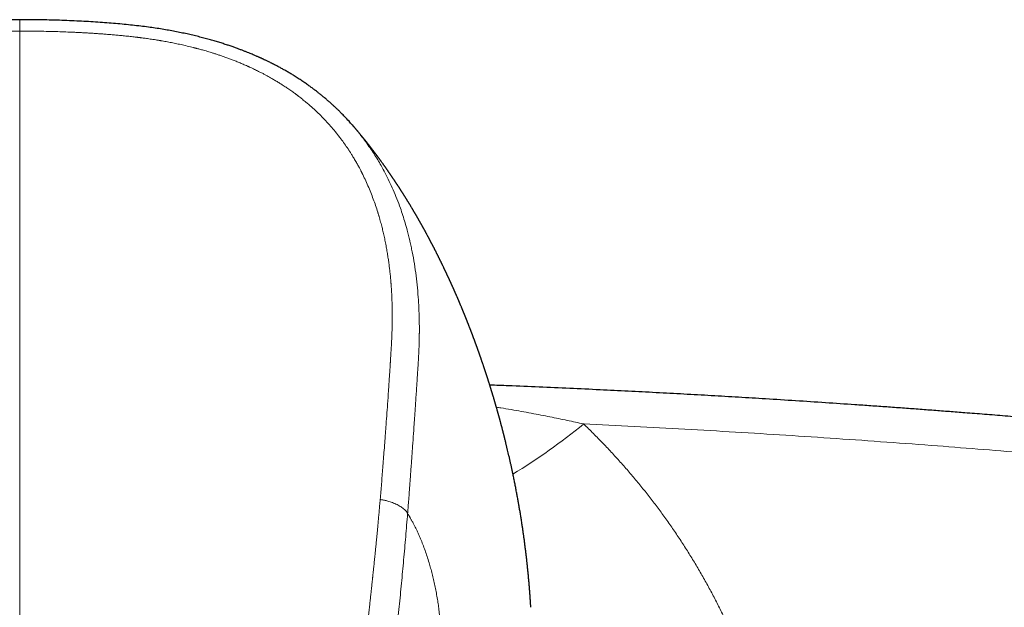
# Model space of a CAD drawing. Header units: millimetres. Extents: x 8 to 974, y 12 to 621.
# Tile 30 of 52: x 500 to 548, y 593 to 621. Entities that reach past the tile are written whole.
import ezdxf

# ---------------------------------------------------------------- set-up
doc = ezdxf.new("R2010")
doc.units = ezdxf.units.MM

msp = doc.modelspace()

# ---------------------------------------------------------------- linework, layer by layer
at = {"color": 7, "linetype": 'Continuous', "lineweight": 30}
msp.add_line((516.632, 615.941), (516.682, 615.882), dxfattribs=at)
at = {"color": 8, "linetype": 'Continuous', "lineweight": 0}
msp.add_arc((509.026, 624.435), 29.723, 301.2071, 309.3144, dxfattribs=at)
at = {"color": 7, "linetype": 'Continuous', "lineweight": 30}
for points, knots in [([(500.5, 621.04), (500.418, 621.04), (500.175, 621.04), (499.775, 621.037), (499.305, 621.03), (498.845, 621.02), (498.397, 621.006), (497.96, 620.989), (497.52, 620.968), (497.076, 620.943), (496.63, 620.914), (496.194, 620.882), (495.77, 620.847), (495.356, 620.809), (494.954, 620.767), (494.563, 620.721), (494.183, 620.671), (493.815, 620.617), (493.461, 620.56), (493.12, 620.5), (492.794, 620.437), (492.48, 620.372), (492.183, 620.305), (491.901, 620.238), (491.635, 620.171), (491.382, 620.103), (491.141, 620.035), (490.912, 619.968), (490.7, 619.903), (490.503, 619.839), (490.322, 619.779), (490.15, 619.72), (489.989, 619.662), (489.833, 619.605), (489.681, 619.547), (489.535, 619.491), (489.403, 619.438), (489.283, 619.388), (489.18, 619.345), (489.094, 619.309), (489.023, 619.278), (488.96, 619.251), (488.906, 619.227), (488.86, 619.206), (488.79, 619.175), (488.725, 619.145), (488.66, 619.114), (488.62, 619.096), (488.569, 619.071), (488.504, 619.041), (488.428, 619.004), (488.341, 618.961), (488.245, 618.913), (488.139, 618.86), (488.027, 618.801), (487.908, 618.738), (487.783, 618.67), (487.65, 618.596), (487.512, 618.516), (487.351, 618.421), (487.174, 618.313), (486.983, 618.192), (486.803, 618.074), (486.634, 617.959), (486.474, 617.846), (486.323, 617.737), (486.18, 617.63), (486.046, 617.527), (485.921, 617.428), (485.804, 617.333), (485.684, 617.233), (485.562, 617.129), (485.439, 617.022), (485.347, 616.938), (485.281, 616.878), (485.239, 616.839), (485.202, 616.804), (485.169, 616.774), (485.141, 616.746), (485.111, 616.718), (485.075, 616.684), (485.032, 616.641), (484.98, 616.59), (484.913, 616.524), (484.834, 616.444), (484.745, 616.352), (484.657, 616.259), (484.569, 616.164), (484.482, 616.068), (484.41, 615.988), (484.367, 615.938), (484.353, 615.922)], [0, 0, 0, 0, 0.013765, 0.040555, 0.066758, 0.092339, 0.117288, 0.141636, 0.165415, 0.190948, 0.215856, 0.240166, 0.263893, 0.287037, 0.309593, 0.331557, 0.352925, 0.373695, 0.393866, 0.413089, 0.431708, 0.449697, 0.467032, 0.483111, 0.49855, 0.51334, 0.527473, 0.540941, 0.553744, 0.565211, 0.576095, 0.586398, 0.596122, 0.605268, 0.614958, 0.6239, 0.632093, 0.639532, 0.646217, 0.651208, 0.65567, 0.659601, 0.662999, 0.665863, 0.668302, 0.676271, 0.678328, 0.680728, 0.683895, 0.688119, 0.693046, 0.698621, 0.704846, 0.711722, 0.719248, 0.726941, 0.73521, 0.744057, 0.75348, 0.763072, 0.776889, 0.790157, 0.802873, 0.815033, 0.826638, 0.837692, 0.848387, 0.858521, 0.868099, 0.877136, 0.885728, 0.896332, 0.906202, 0.915339, 0.919023, 0.922551, 0.925693, 0.928389, 0.930687, 0.932953, 0.935948, 0.939671, 0.944125, 0.949309, 0.956919, 0.964782, 0.972632, 0.980468, 0.98829, 0.996098, 1, 1, 1, 1]), ([(516.631, 615.94), (516.579, 615.999), (516.456, 616.139), (516.306, 616.299), (516.186, 616.424), (516.117, 616.493), (516.054, 616.557), (515.997, 616.613), (515.948, 616.661), (515.908, 616.7), (515.877, 616.73), (515.851, 616.754), (515.827, 616.777), (515.799, 616.804), (515.763, 616.837), (515.72, 616.877), (515.655, 616.936), (515.567, 617.016), (515.451, 617.118), (515.325, 617.226), (515.2, 617.33), (515.076, 617.431), (514.953, 617.528), (514.822, 617.629), (514.68, 617.734), (514.528, 617.845), (514.365, 617.959), (514.192, 618.077), (514.008, 618.198), (513.827, 618.312), (513.652, 618.419), (513.487, 618.517), (513.324, 618.61), (513.168, 618.697), (513.032, 618.77), (512.914, 618.832), (512.813, 618.884), (512.72, 618.931), (512.634, 618.973), (512.557, 619.011), (512.489, 619.044), (512.432, 619.071), (512.386, 619.093), (512.351, 619.109), (512.321, 619.123), (512.293, 619.136), (512.265, 619.149), (512.237, 619.162), (512.209, 619.175), (512.177, 619.189), (512.14, 619.206), (512.094, 619.227), (512.04, 619.251), (511.977, 619.278), (511.906, 619.309), (511.822, 619.344), (511.725, 619.385), (511.613, 619.431), (511.49, 619.481), (511.355, 619.534), (511.21, 619.589), (511.054, 619.647), (510.888, 619.706), (510.711, 619.768), (510.52, 619.832), (510.317, 619.897), (510.099, 619.965), (509.869, 620.033), (509.626, 620.101), (509.37, 620.169), (509.102, 620.237), (508.826, 620.303), (508.543, 620.367), (508.254, 620.427), (507.954, 620.486), (507.644, 620.542), (507.324, 620.596), (506.994, 620.646), (506.642, 620.695), (506.269, 620.741), (505.873, 620.785), (505.465, 620.826), (505.047, 620.863), (504.618, 620.896), (504.178, 620.927), (503.726, 620.955), (503.263, 620.979), (502.788, 620.999), (502.302, 621.016), (501.807, 621.028), (501.301, 621.036), (500.864, 621.04), (500.595, 621.04), (500.5, 621.04)], [0, 0, 0, 0, 0.014133, 0.033713, 0.039886, 0.046037, 0.051644, 0.056518, 0.06066, 0.064072, 0.066754, 0.068714, 0.070567, 0.072696, 0.0759, 0.079522, 0.083312, 0.092012, 0.101364, 0.11137, 0.122031, 0.130891, 0.140286, 0.150231, 0.16073, 0.171994, 0.183841, 0.196278, 0.209304, 0.222916, 0.23402, 0.245482, 0.256678, 0.267051, 0.276598, 0.28374, 0.290336, 0.296388, 0.301895, 0.306858, 0.311277, 0.315101, 0.317853, 0.320046, 0.321822, 0.323583, 0.325353, 0.327132, 0.32892, 0.330718, 0.33316, 0.336028, 0.339431, 0.343367, 0.347836, 0.352834, 0.359111, 0.366057, 0.373671, 0.38195, 0.390892, 0.40032, 0.410386, 0.421091, 0.432438, 0.444679, 0.457594, 0.471188, 0.485462, 0.500408, 0.516018, 0.532281, 0.548327, 0.564936, 0.582089, 0.599766, 0.617945, 0.636622, 0.655794, 0.677453, 0.699707, 0.722553, 0.745986, 0.770002, 0.794605, 0.819819, 0.845671, 0.872194, 0.899428, 0.926912, 0.95513, 0.984041, 1, 1, 1, 1]), ([(525.294, 592.552), (525.293, 592.559), (525.292, 592.572), (525.291, 592.599), (525.289, 592.637), (525.286, 592.683), (525.283, 592.733), (525.279, 592.784), (525.272, 592.894), (525.264, 593.015), (525.255, 593.147), (525.249, 593.231), (525.242, 593.313), (525.236, 593.391), (525.23, 593.474), (525.223, 593.562), (525.215, 593.657), (525.206, 593.752), (525.198, 593.851), (525.188, 593.954), (525.179, 594.06), (525.166, 594.193), (525.15, 594.354), (525.131, 594.538), (525.112, 594.716), (525.093, 594.888), (525.073, 595.063), (525.051, 595.244), (525.028, 595.43), (525.004, 595.617), (524.98, 595.802), (524.955, 595.982), (524.93, 596.158), (524.906, 596.329), (524.879, 596.505), (524.851, 596.693), (524.82, 596.891), (524.786, 597.094), (524.753, 597.297), (524.719, 597.494), (524.684, 597.689), (524.649, 597.885), (524.611, 598.09), (524.571, 598.3), (524.529, 598.514), (524.486, 598.729), (524.446, 598.925), (524.409, 599.101), (524.376, 599.257), (524.342, 599.413), (524.308, 599.569), (524.271, 599.732), (524.204, 600.028), (524.139, 600.299), (524.08, 600.541), (524.06, 600.622), (524.044, 600.687), (524.032, 600.736), (524.023, 600.771), (524.015, 600.803), (524.007, 600.834), (523.999, 600.866), (523.993, 600.893), (523.986, 600.918), (523.979, 600.947), (523.97, 600.981), (523.961, 601.015), (523.954, 601.044), (523.948, 601.067), (523.943, 601.087), (523.937, 601.108), (523.931, 601.132), (523.923, 601.162), (523.914, 601.197), (523.905, 601.232), (523.897, 601.264), (523.89, 601.29), (523.884, 601.314), (523.877, 601.341), (523.868, 601.372), (523.858, 601.409), (523.847, 601.453), (523.834, 601.499), (523.823, 601.542), (523.813, 601.578), (523.805, 601.607), (523.799, 601.631), (523.792, 601.656), (523.784, 601.685), (523.775, 601.718), (523.766, 601.751), (523.759, 601.778), (523.752, 601.802), (523.746, 601.822), (523.741, 601.842), (523.735, 601.864), (523.727, 601.893), (523.717, 601.929), (523.706, 601.967), (523.697, 601.999), (523.69, 602.025), (523.682, 602.051), (523.674, 602.082), (523.662, 602.123), (523.649, 602.17), (523.636, 602.216), (523.624, 602.257), (523.612, 602.3), (523.598, 602.346), (523.586, 602.389), (523.576, 602.424), (523.567, 602.455), (523.557, 602.488), (523.546, 602.527), (523.533, 602.569), (523.522, 602.608), (523.512, 602.642), (523.502, 602.675), (523.491, 602.713), (523.479, 602.752), (523.468, 602.788), (523.46, 602.814), (523.454, 602.837), (523.447, 602.857), (523.441, 602.877), (523.435, 602.899), (523.427, 602.925), (523.418, 602.956), (523.408, 602.987), (523.4, 603.015), (523.393, 603.037), (523.387, 603.057), (523.381, 603.077), (523.374, 603.1), (523.365, 603.127), (523.355, 603.159), (523.345, 603.194), (523.335, 603.225), (523.326, 603.252), (523.319, 603.277), (523.31, 603.306), (523.299, 603.338), (523.288, 603.374), (523.277, 603.411), (523.266, 603.443), (523.258, 603.47), (523.25, 603.495), (523.241, 603.522), (523.231, 603.555), (523.219, 603.593), (523.204, 603.638), (523.189, 603.684), (523.176, 603.726), (523.164, 603.761), (523.155, 603.792), (523.145, 603.821), (523.135, 603.852), (523.124, 603.885), (523.114, 603.917), (523.104, 603.946), (523.096, 603.971), (523.089, 603.993), (523.082, 604.013), (523.074, 604.036), (523.065, 604.064), (523.055, 604.095), (523.044, 604.127), (523.035, 604.155), (523.027, 604.178), (523.02, 604.2), (523.012, 604.222), (523.004, 604.246), (522.992, 604.282), (522.978, 604.325), (522.963, 604.367), (522.951, 604.403), (522.939, 604.438), (522.924, 604.481), (522.91, 604.524), (522.897, 604.56), (522.889, 604.584), (522.881, 604.605), (522.874, 604.626), (522.867, 604.648), (522.858, 604.673), (522.848, 604.702), (522.837, 604.732), (522.826, 604.763), (522.817, 604.79), (522.808, 604.816), (522.799, 604.841), (522.789, 604.869), (522.778, 604.902), (522.765, 604.938), (522.751, 604.975), (522.739, 605.009), (522.728, 605.04), (522.716, 605.073), (522.703, 605.109), (522.691, 605.144), (522.68, 605.175), (522.67, 605.203), (522.661, 605.227), (522.652, 605.251), (522.642, 605.279), (522.63, 605.312), (522.617, 605.346), (522.605, 605.379), (522.595, 605.408), (522.585, 605.433), (522.577, 605.457), (522.567, 605.484), (522.555, 605.515), (522.543, 605.548), (522.531, 605.579), (522.521, 605.607), (522.512, 605.632), (522.503, 605.655), (522.494, 605.68), (522.483, 605.709), (522.47, 605.742), (522.458, 605.774), (522.447, 605.803), (522.438, 605.828), (522.429, 605.849), (522.422, 605.87), (522.413, 605.893), (522.402, 605.921), (522.39, 605.952), (522.379, 605.983), (522.368, 606.01), (522.358, 606.035), (522.35, 606.058), (522.341, 606.081), (522.331, 606.107), (522.317, 606.142), (522.302, 606.181), (522.287, 606.219), (522.275, 606.25), (522.265, 606.276), (522.254, 606.302), (522.243, 606.331), (522.23, 606.364), (522.217, 606.398), (522.205, 606.427), (522.195, 606.452), (522.186, 606.475), (522.177, 606.497), (522.168, 606.521), (522.157, 606.548), (522.146, 606.576), (522.135, 606.603), (522.125, 606.627), (522.116, 606.649), (522.107, 606.671), (522.098, 606.693), (522.089, 606.717), (522.077, 606.747), (522.063, 606.78), (522.049, 606.814), (522.037, 606.843), (522.028, 606.866), (522.019, 606.887), (522.011, 606.907), (522.002, 606.929), (521.991, 606.957), (521.978, 606.988), (521.965, 607.019), (521.953, 607.048), (521.942, 607.073), (521.933, 607.096), (521.923, 607.119), (521.912, 607.146), (521.898, 607.18), (521.882, 607.217), (521.868, 607.251), (521.855, 607.28), (521.845, 607.306), (521.834, 607.332), (521.821, 607.363), (521.805, 607.399), (521.789, 607.438), (521.773, 607.474), (521.76, 607.505), (521.747, 607.535), (521.732, 607.569), (521.715, 607.609), (521.698, 607.649), (521.682, 607.684), (521.67, 607.713), (521.658, 607.74), (521.645, 607.77), (521.63, 607.805), (521.613, 607.843), (521.596, 607.88), (521.582, 607.914), (521.568, 607.944), (521.554, 607.976), (521.538, 608.012), (521.52, 608.053), (521.503, 608.09), (521.49, 608.119), (521.48, 608.142), (521.47, 608.165), (521.458, 608.19), (521.445, 608.219), (521.43, 608.252), (521.415, 608.285), (521.402, 608.315), (521.391, 608.339), (521.381, 608.36), (521.372, 608.38), (521.362, 608.403), (521.349, 608.429), (521.334, 608.462), (521.319, 608.495), (521.305, 608.525), (521.294, 608.55), (521.283, 608.572), (521.274, 608.593), (521.263, 608.616), (521.25, 608.644), (521.236, 608.674), (521.221, 608.705), (521.208, 608.732), (521.197, 608.756), (521.187, 608.777), (521.177, 608.799), (521.166, 608.823), (521.152, 608.851), (521.137, 608.883), (521.121, 608.918), (521.105, 608.951), (521.09, 608.983), (521.075, 609.013), (521.06, 609.045), (521.042, 609.082), (521.023, 609.123), (521.005, 609.159), (520.991, 609.187), (520.981, 609.21), (520.97, 609.231), (520.958, 609.256), (520.945, 609.282), (520.931, 609.311), (520.917, 609.339), (520.905, 609.364), (520.895, 609.384), (520.887, 609.401), (520.879, 609.416), (520.872, 609.431), (520.864, 609.446), (520.856, 609.464), (520.845, 609.486), (520.831, 609.514), (520.816, 609.543), (520.801, 609.574), (520.787, 609.602), (520.773, 609.629), (520.761, 609.654), (520.747, 609.681), (520.732, 609.711), (520.714, 609.746), (520.696, 609.781), (520.68, 609.813), (520.667, 609.839), (520.656, 609.86), (520.646, 609.881), (520.635, 609.903), (520.622, 609.928), (520.607, 609.958), (520.59, 609.989), (520.576, 610.018), (520.563, 610.042), (520.552, 610.063), (520.542, 610.083), (520.531, 610.104), (520.518, 610.129), (520.502, 610.16), (520.484, 610.194), (520.466, 610.228), (520.45, 610.259), (520.436, 610.285), (520.425, 610.307), (520.414, 610.328), (520.402, 610.349), (520.39, 610.373), (520.375, 610.4), (520.36, 610.428), (520.346, 610.455), (520.334, 610.478), (520.323, 610.498), (520.314, 610.515), (520.304, 610.533), (520.292, 610.556), (520.276, 610.586), (520.257, 610.621), (520.237, 610.659), (520.218, 610.692), (520.202, 610.721), (520.187, 610.75), (520.17, 610.781), (520.152, 610.814), (520.132, 610.85), (520.114, 610.883), (520.099, 610.911), (520.087, 610.932), (520.078, 610.948), (520.069, 610.964), (520.06, 610.98), (520.05, 610.999), (520.035, 611.024), (520.017, 611.057), (519.997, 611.094), (519.977, 611.128), (519.961, 611.158), (519.946, 611.183), (519.933, 611.207), (519.919, 611.232), (519.903, 611.259), (519.885, 611.291), (519.867, 611.324), (519.849, 611.355), (519.832, 611.384), (519.816, 611.413), (519.798, 611.444), (519.779, 611.476), (519.759, 611.512), (519.739, 611.546), (519.721, 611.577), (519.706, 611.602), (519.695, 611.621), (519.686, 611.636), (519.677, 611.652), (519.667, 611.669), (519.655, 611.689), (519.64, 611.715), (519.621, 611.747), (519.6, 611.782), (519.58, 611.817), (519.562, 611.846), (519.546, 611.874), (519.528, 611.904), (519.506, 611.941), (519.481, 611.982), (519.457, 612.022), (519.436, 612.058), (519.417, 612.088), (519.401, 612.116), (519.383, 612.144), (519.363, 612.177), (519.341, 612.213), (519.32, 612.248), (519.3, 612.279), (519.285, 612.304), (519.272, 612.326), (519.259, 612.347), (519.244, 612.37), (519.227, 612.398), (519.208, 612.429), (519.188, 612.461), (519.17, 612.49), (519.155, 612.513), (519.143, 612.532), (519.133, 612.549), (519.122, 612.566), (519.11, 612.585), (519.095, 612.608), (519.078, 612.635), (519.058, 612.666), (519.039, 612.697), (519.021, 612.725), (519.006, 612.748), (518.994, 612.767), (518.983, 612.784), (518.972, 612.801), (518.959, 612.821), (518.944, 612.844), (518.926, 612.872), (518.906, 612.903), (518.886, 612.934), (518.868, 612.962), (518.853, 612.984), (518.841, 613.003), (518.83, 613.02), (518.818, 613.039), (518.803, 613.061), (518.785, 613.088), (518.764, 613.12), (518.742, 613.153), (518.722, 613.184), (518.705, 613.209), (518.692, 613.229), (518.68, 613.246), (518.668, 613.265), (518.653, 613.287), (518.634, 613.315), (518.613, 613.346), (518.591, 613.379), (518.569, 613.412), (518.549, 613.441), (518.532, 613.466), (518.517, 613.489), (518.501, 613.511), (518.485, 613.535), (518.467, 613.562), (518.446, 613.592), (518.424, 613.623), (518.402, 613.655), (518.382, 613.685), (518.362, 613.712), (518.344, 613.74), (518.325, 613.766), (518.305, 613.794), (518.284, 613.824), (518.262, 613.856), (518.239, 613.888), (518.219, 613.917), (518.201, 613.942), (518.185, 613.964), (518.172, 613.983), (518.158, 614.002), (518.143, 614.023), (518.125, 614.048), (518.101, 614.082), (518.073, 614.121), (518.045, 614.159), (518.023, 614.189), (518.005, 614.214), (517.987, 614.238), (517.968, 614.265), (517.947, 614.294), (517.923, 614.326), (517.898, 614.36), (517.874, 614.393), (517.852, 614.422), (517.833, 614.447), (517.816, 614.47), (517.802, 614.489), (517.789, 614.506), (517.777, 614.523), (517.761, 614.543), (517.743, 614.568), (517.723, 614.594), (517.703, 614.621), (517.684, 614.646), (517.666, 614.67), (517.648, 614.692), (517.63, 614.716), (517.612, 614.74), (517.592, 614.766), (517.569, 614.797), (517.542, 614.831), (517.514, 614.867), (517.488, 614.901), (517.465, 614.93), (517.445, 614.956), (517.427, 614.979), (517.408, 615.003), (517.386, 615.031), (517.361, 615.063), (517.333, 615.098), (517.305, 615.133), (517.28, 615.165), (517.257, 615.192), (517.238, 615.217), (517.219, 615.24), (517.199, 615.265), (517.176, 615.293), (517.149, 615.327), (517.12, 615.362), (517.092, 615.397), (517.066, 615.428), (517.045, 615.454), (517.025, 615.478), (517.006, 615.501), (516.985, 615.526), (516.962, 615.554), (516.935, 615.587), (516.905, 615.622), (516.877, 615.655), (516.852, 615.686), (516.829, 615.712), (516.809, 615.736), (516.79, 615.759), (516.769, 615.783), (516.745, 615.811), (516.717, 615.844), (516.696, 615.869), (516.684, 615.882), (516.683, 615.883)], [0, 0, 0, 0, 0.001322, 0.00265, 0.004214, 0.006075, 0.008093, 0.010067, 0.011985, 0.020938, 0.024136, 0.027407, 0.030703, 0.0337, 0.036596, 0.04029, 0.043984, 0.047678, 0.051399, 0.055485, 0.059653, 0.063732, 0.071015, 0.078372, 0.085189, 0.091808, 0.098435, 0.105581, 0.112909, 0.12017, 0.12745, 0.134599, 0.141274, 0.147953, 0.154661, 0.161945, 0.169915, 0.177882, 0.185874, 0.19368, 0.201059, 0.208822, 0.216688, 0.225167, 0.233538, 0.241908, 0.250435, 0.256616, 0.262729, 0.268845, 0.274963, 0.281237, 0.287995, 0.310055, 0.313357, 0.316617, 0.319689, 0.321053, 0.322419, 0.323918, 0.325299, 0.326432, 0.327263, 0.328174, 0.329324, 0.330755, 0.332226, 0.333394, 0.334289, 0.334997, 0.335761, 0.336764, 0.33791, 0.339317, 0.34087, 0.342128, 0.343049, 0.343977, 0.345037, 0.346229, 0.347681, 0.349479, 0.351448, 0.353161, 0.354595, 0.3558, 0.356587, 0.357526, 0.358718, 0.360138, 0.36145, 0.36254, 0.363431, 0.364252, 0.365004, 0.365803, 0.366846, 0.368529, 0.370139, 0.371348, 0.372294, 0.373329, 0.374479, 0.375912, 0.378287, 0.38006, 0.38144, 0.3832, 0.385264, 0.386955, 0.388337, 0.389408, 0.390685, 0.392318, 0.394102, 0.395708, 0.397054, 0.398179, 0.39967, 0.401646, 0.40289, 0.403921, 0.404811, 0.405634, 0.406388, 0.407196, 0.408247, 0.409543, 0.41089, 0.411999, 0.412866, 0.413614, 0.414413, 0.415265, 0.41633, 0.417657, 0.419144, 0.420408, 0.421415, 0.422432, 0.423591, 0.424898, 0.426352, 0.427896, 0.429189, 0.430182, 0.431196, 0.43232, 0.433567, 0.435115, 0.437025, 0.439021, 0.440687, 0.442092, 0.443296, 0.444495, 0.445676, 0.447061, 0.448382, 0.449537, 0.450569, 0.451427, 0.452209, 0.453105, 0.45423, 0.455585, 0.456909, 0.457984, 0.458937, 0.459824, 0.460654, 0.461573, 0.462789, 0.465009, 0.466747, 0.467995, 0.469353, 0.471025, 0.473279, 0.474514, 0.475487, 0.476247, 0.477064, 0.477982, 0.478988, 0.480147, 0.481464, 0.482712, 0.483909, 0.484825, 0.485817, 0.48699, 0.488325, 0.489778, 0.491491, 0.492824, 0.493924, 0.495303, 0.49696, 0.498304, 0.49963, 0.50077, 0.501704, 0.502578, 0.503747, 0.505164, 0.506613, 0.507987, 0.509199, 0.510211, 0.511071, 0.512155, 0.513494, 0.514924, 0.516226, 0.517391, 0.518402, 0.519263, 0.520228, 0.521468, 0.522923, 0.524285, 0.525471, 0.526515, 0.527367, 0.528132, 0.52907, 0.530249, 0.531639, 0.532921, 0.534017, 0.535068, 0.536002, 0.536848, 0.537919, 0.539295, 0.541205, 0.542743, 0.544012, 0.545115, 0.546026, 0.547237, 0.548744, 0.550194, 0.551397, 0.55242, 0.553342, 0.554189, 0.555266, 0.556334, 0.557581, 0.558746, 0.559738, 0.560582, 0.561559, 0.562436, 0.563359, 0.564591, 0.566132, 0.567609, 0.568814, 0.569754, 0.570608, 0.571379, 0.572282, 0.573438, 0.574838, 0.576177, 0.577413, 0.578472, 0.579417, 0.580273, 0.581338, 0.582873, 0.58456, 0.585997, 0.587221, 0.588281, 0.589265, 0.590545, 0.592155, 0.593921, 0.595449, 0.596736, 0.597835, 0.599281, 0.601113, 0.602925, 0.604385, 0.605598, 0.606627, 0.607877, 0.609409, 0.611039, 0.612784, 0.614214, 0.615349, 0.616665, 0.618254, 0.620055, 0.621866, 0.623002, 0.623896, 0.624831, 0.62589, 0.627105, 0.628561, 0.630138, 0.63143, 0.632407, 0.633254, 0.634125, 0.635042, 0.636183, 0.637591, 0.639232, 0.640538, 0.641525, 0.642454, 0.643386, 0.644298, 0.645477, 0.646919, 0.648314, 0.649476, 0.650468, 0.651376, 0.652279, 0.653291, 0.654545, 0.656001, 0.657414, 0.659067, 0.660431, 0.66158, 0.662961, 0.664623, 0.666488, 0.668279, 0.669378, 0.670265, 0.671209, 0.672245, 0.673489, 0.674712, 0.676053, 0.677177, 0.678058, 0.67871, 0.679378, 0.680046, 0.680714, 0.681437, 0.682413, 0.683656, 0.685066, 0.686328, 0.687699, 0.688883, 0.689898, 0.691032, 0.692426, 0.694007, 0.695663, 0.697166, 0.698247, 0.699132, 0.70004, 0.700991, 0.70209, 0.703427, 0.704948, 0.706274, 0.707335, 0.708232, 0.709124, 0.710023, 0.711122, 0.712482, 0.714155, 0.715716, 0.717103, 0.71826, 0.719266, 0.720119, 0.721071, 0.722141, 0.723377, 0.724755, 0.725965, 0.727069, 0.727875, 0.728645, 0.729414, 0.73037, 0.731714, 0.733504, 0.735265, 0.736793, 0.738086, 0.739306, 0.740685, 0.742334, 0.743909, 0.745588, 0.746905, 0.747752, 0.74848, 0.749213, 0.749952, 0.750754, 0.751798, 0.753488, 0.755253, 0.756881, 0.758253, 0.759363, 0.760452, 0.761537, 0.762797, 0.764325, 0.765964, 0.767341, 0.768729, 0.770013, 0.771347, 0.773056, 0.774632, 0.776332, 0.777878, 0.779045, 0.779792, 0.780526, 0.781264, 0.782013, 0.78295, 0.784155, 0.785592, 0.787471, 0.78912, 0.790484, 0.791653, 0.793082, 0.794764, 0.796927, 0.798936, 0.800566, 0.802016, 0.803226, 0.804572, 0.80611, 0.807927, 0.809757, 0.811207, 0.812426, 0.813359, 0.814322, 0.815466, 0.816801, 0.818317, 0.819986, 0.821436, 0.822522, 0.823355, 0.824179, 0.825003, 0.825887, 0.826995, 0.828351, 0.829862, 0.831465, 0.832901, 0.833997, 0.834844, 0.835685, 0.836536, 0.837445, 0.838587, 0.839972, 0.841513, 0.843144, 0.844556, 0.845631, 0.846474, 0.847311, 0.848233, 0.849267, 0.850615, 0.852249, 0.854042, 0.855618, 0.856848, 0.857756, 0.858606, 0.859467, 0.860635, 0.862014, 0.86363, 0.865267, 0.867007, 0.868487, 0.869687, 0.870822, 0.871943, 0.873147, 0.874465, 0.87597, 0.877689, 0.879346, 0.880768, 0.882246, 0.883603, 0.88495, 0.886374, 0.887858, 0.8896, 0.891274, 0.892808, 0.894121, 0.8952, 0.896158, 0.897127, 0.898146, 0.899455, 0.901083, 0.903397, 0.905538, 0.907, 0.908222, 0.909445, 0.910785, 0.912354, 0.914029, 0.915926, 0.917696, 0.919254, 0.920582, 0.921719, 0.922836, 0.923605, 0.924467, 0.92556, 0.926885, 0.928333, 0.929833, 0.931217, 0.932329, 0.933642, 0.93488, 0.936132, 0.937526, 0.939134, 0.941051, 0.943097, 0.944988, 0.946594, 0.9479, 0.949149, 0.950413, 0.951909, 0.953694, 0.955668, 0.957683, 0.959448, 0.960964, 0.962277, 0.963554, 0.964861, 0.966423, 0.968299, 0.970349, 0.972381, 0.974098, 0.975575, 0.976877, 0.978163, 0.979482, 0.981066, 0.98297, 0.985004, 0.986993, 0.98871, 0.990193, 0.991508, 0.992811, 0.994153, 0.995774, 0.997696, 0.999768, 1, 1, 1, 1]), ([(582.134, 598.118), (581.811, 598.162), (581.168, 598.251), (580.208, 598.381), (579.259, 598.509), (578.321, 598.633), (577.398, 598.754), (576.491, 598.871), (575.6, 598.985), (574.719, 599.097), (573.842, 599.206), (572.97, 599.314), (572.103, 599.42), (571.246, 599.523), (570.4, 599.623), (569.564, 599.722), (568.739, 599.818), (567.925, 599.911), (567.122, 600.002), (566.329, 600.091), (565.548, 600.178), (564.777, 600.262), (564.016, 600.344), (563.267, 600.424), (562.504, 600.505), (561.729, 600.586), (560.942, 600.667), (560.168, 600.745), (559.408, 600.822), (558.682, 600.894), (557.992, 600.961), (557.334, 601.025), (556.688, 601.087), (556.053, 601.147), (555.428, 601.205), (554.815, 601.262), (554.193, 601.319), (553.563, 601.376), (552.926, 601.433), (552.303, 601.488), (551.692, 601.541), (551.095, 601.593), (550.512, 601.642), (549.941, 601.691), (549.384, 601.737), (548.84, 601.782), (548.313, 601.825), (547.802, 601.866), (547.307, 601.906), (546.824, 601.944), (546.256, 601.988), (545.597, 602.039), (544.842, 602.096), (544.084, 602.153), (543.322, 602.209), (542.556, 602.264), (541.786, 602.318), (540.795, 602.387), (539.58, 602.469), (538.137, 602.563), (536.734, 602.651), (535.37, 602.734), (534.047, 602.811), (532.714, 602.886), (531.37, 602.958), (530.015, 603.027), (528.618, 603.096), (527.177, 603.164), (525.696, 603.229), (524.403, 603.283), (523.605, 603.314), (523.303, 603.326)], [0, 0, 0, 0, 0.016654, 0.033121, 0.049403, 0.065498, 0.081407, 0.096851, 0.112115, 0.127199, 0.142103, 0.157126, 0.171961, 0.18661, 0.201071, 0.215344, 0.22943, 0.243329, 0.25704, 0.270563, 0.283899, 0.297047, 0.310008, 0.322781, 0.335366, 0.348993, 0.362393, 0.375566, 0.388511, 0.40123, 0.412595, 0.423772, 0.434761, 0.445563, 0.456176, 0.466602, 0.47684, 0.487884, 0.498702, 0.509292, 0.519654, 0.529789, 0.539697, 0.549377, 0.55883, 0.568055, 0.577053, 0.585669, 0.594066, 0.602243, 0.610201, 0.622976, 0.635751, 0.648593, 0.6615, 0.674474, 0.687513, 0.700619, 0.724817, 0.749237, 0.773878, 0.796067, 0.818432, 0.840973, 0.863691, 0.886586, 0.909657, 0.934516, 0.959578, 0.984733, 1, 1, 1, 1])]:
    msp.add_open_spline(points, degree=3, knots=knots, dxfattribs=at)
at = {"color": 8, "linetype": 'Continuous', "lineweight": 0}
for points, knots in [([(500.5, 621.04), (500.5, 621.04), (500.5, 621.041), (500.5, 621.037), (500.5, 621.026), (500.5, 621.007), (500.5, 620.981), (500.5, 620.948), (500.5, 620.909), (500.5, 620.863), (500.5, 620.812), (500.5, 620.758), (500.5, 620.702), (500.5, 620.647), (500.5, 620.593), (500.5, 620.542), (500.5, 620.507), (500.5, 620.491)], [0, 0, 0, 0, 0.0014639, 0.0609821, 0.1288807, 0.2040299, 0.2842725, 0.3671923, 0.4508989, 0.5346392, 0.6176848, 0.6981545, 0.7736055, 0.8418227, 0.9015938, 0.9534108, 1, 1, 1, 1]), ([(500.5, 620.491), (500.372, 620.49), (500.12, 620.489), (499.747, 620.485), (499.386, 620.48), (499.037, 620.472), (498.74, 620.465), (498.494, 620.457), (498.339, 620.451), (498.233, 620.447), (498.172, 620.445), (498.111, 620.443), (498.049, 620.44), (497.902, 620.434), (497.671, 620.423), (497.308, 620.404), (496.899, 620.379), (496.447, 620.348), (496.106, 620.32), (495.874, 620.3), (495.747, 620.289), (495.617, 620.277), (495.482, 620.264), (495.341, 620.25), (495.197, 620.234), (495.055, 620.219), (494.841, 620.194), (494.558, 620.159), (494.21, 620.111), (493.871, 620.06), (493.543, 620.005), (493.215, 619.945), (492.88, 619.878), (492.524, 619.8), (492.158, 619.713), (491.786, 619.616), (491.422, 619.513), (491.064, 619.404), (490.765, 619.305), (490.524, 619.221), (490.337, 619.152), (490.152, 619.083), (489.969, 619.011), (489.789, 618.937), (489.611, 618.862), (489.414, 618.775), (489.198, 618.676), (488.963, 618.563), (488.731, 618.445), (488.478, 618.31), (488.206, 618.157), (487.918, 617.984), (487.636, 617.803), (487.361, 617.616), (487.094, 617.424), (486.837, 617.226), (486.577, 617.014), (486.316, 616.787), (486.053, 616.543), (485.799, 616.29), (485.554, 616.029), (485.319, 615.763), (485.097, 615.493), (484.881, 615.212), (484.668, 614.916), (484.459, 614.603), (484.261, 614.281), (484.073, 613.951), (483.94, 613.699), (483.854, 613.527), (483.811, 613.439), (483.769, 613.351), (483.728, 613.262), (483.687, 613.173), (483.647, 613.083), (483.584, 612.939), (483.5, 612.741), (483.393, 612.469), (483.285, 612.176), (483.179, 611.86), (483.077, 611.532), (482.98, 611.19), (482.889, 610.833), (482.807, 610.47), (482.732, 610.1), (482.683, 609.823), (482.653, 609.642), (482.64, 609.558), (482.627, 609.474), (482.615, 609.39), (482.603, 609.305), (482.591, 609.22), (482.58, 609.135), (482.561, 608.989), (482.537, 608.78), (482.512, 608.533), (482.492, 608.312), (482.477, 608.114), (482.464, 607.917), (482.453, 607.724), (482.441, 607.485), (482.432, 607.198), (482.426, 606.856), (482.427, 606.506), (482.432, 606.148), (482.44, 605.892), (482.446, 605.74), (482.448, 605.693), (482.45, 605.645), (482.452, 605.597), (482.454, 605.547), (482.457, 605.496), (482.459, 605.444), (482.464, 605.352), (482.471, 605.215), (482.48, 605.061), (482.488, 604.927), (482.493, 604.847), (482.496, 604.801), (482.497, 604.789), (482.497, 604.783), (482.498, 604.777), (482.498, 604.769), (482.499, 604.762), (482.499, 604.754), (482.501, 604.732), (482.503, 604.693), (482.507, 604.632), (482.512, 604.562), (482.517, 604.481), (482.523, 604.391), (482.529, 604.29), (482.536, 604.184), (482.544, 604.072), (482.549, 603.985), (482.554, 603.921), (482.556, 603.883), (482.559, 603.843), (482.561, 603.808), (482.574, 603.618), (482.594, 603.318), (482.622, 602.904), (482.647, 602.538), (482.666, 602.265), (482.679, 602.082), (482.686, 601.989), (482.692, 601.896), (482.699, 601.797), (482.715, 601.587), (482.738, 601.264), (482.77, 600.837), (482.801, 600.415), (482.833, 600.003), (482.864, 599.602), (482.895, 599.214), (482.925, 598.838), (482.954, 598.474), (482.984, 598.121), (483.004, 597.888), (483.013, 597.774)], [0, 0, 0, 0, 0.00973, 0.019171, 0.028322, 0.037184, 0.045758, 0.050896, 0.055925, 0.057483, 0.05903, 0.060567, 0.062092, 0.063734, 0.071754, 0.07966, 0.091421, 0.102921, 0.114163, 0.117426, 0.120666, 0.123885, 0.127312, 0.131016, 0.134685, 0.138319, 0.141916, 0.151097, 0.160041, 0.168751, 0.177231, 0.185483, 0.194267, 0.203427, 0.213394, 0.223251, 0.233005, 0.242663, 0.25223, 0.257435, 0.262611, 0.267758, 0.272879, 0.277973, 0.283043, 0.288089, 0.294992, 0.301856, 0.308738, 0.315729, 0.324792, 0.333847, 0.342902, 0.351964, 0.361042, 0.369949, 0.378879, 0.388919, 0.39901, 0.409164, 0.419391, 0.429701, 0.43977, 0.449719, 0.460741, 0.471855, 0.483074, 0.494406, 0.505864, 0.508802, 0.51175, 0.514707, 0.517673, 0.520649, 0.523635, 0.526631, 0.534922, 0.543292, 0.553364, 0.563557, 0.573875, 0.585075, 0.596429, 0.607941, 0.619618, 0.631463, 0.634088, 0.636719, 0.639357, 0.642, 0.64465, 0.647307, 0.64997, 0.65264, 0.661072, 0.669571, 0.675683, 0.681829, 0.688011, 0.694111, 0.699845, 0.710256, 0.72089, 0.731749, 0.742833, 0.754146, 0.755559, 0.757005, 0.758482, 0.759993, 0.761535, 0.76311, 0.764717, 0.766356, 0.771719, 0.777401, 0.780722, 0.784143, 0.784827, 0.78501, 0.785199, 0.785405, 0.785626, 0.785864, 0.786117, 0.786386, 0.787888, 0.789751, 0.791976, 0.794438, 0.797228, 0.800349, 0.803798, 0.807106, 0.810669, 0.811842, 0.81304, 0.814262, 0.81551, 0.816301, 0.831796, 0.843282, 0.854551, 0.865602, 0.868484, 0.87135, 0.874201, 0.877044, 0.880433, 0.893552, 0.906779, 0.919677, 0.932244, 0.944483, 0.956392, 0.967769, 0.978829, 0.989573, 1, 1, 1, 1]), ([(500.5, 620.491), (500.5, 620.068), (500.5, 619.222), (500.5, 617.947), (500.5, 616.668), (500.5, 615.384), (500.5, 614.097), (500.5, 612.728), (500.5, 611.277), (500.5, 609.743), (500.5, 608.203), (500.5, 606.646), (500.5, 605.073), (500.5, 603.483), (500.5, 601.887), (500.5, 600.285), (500.5, 598.676), (500.5, 597.062), (500.5, 595.441), (500.5, 593.814), (500.5, 592.181), (500.5, 590.542), (500.5, 588.897), (500.5, 587.246), (500.5, 585.588), (500.5, 583.971), (500.5, 582.395), (500.5, 580.859), (500.5, 579.319), (500.5, 577.773), (500.5, 576.222), (500.5, 574.621), (500.5, 572.968), (500.5, 571.262), (500.5, 569.551), (500.5, 567.833), (500.5, 566.12), (500.5, 564.411), (500.5, 562.707), (500.5, 560.997), (500.5, 559.342), (500.5, 557.744), (500.5, 556.202), (500.5, 554.656), (500.5, 553.105), (500.5, 551.55), (500.5, 549.99), (500.5, 548.426), (500.5, 546.911), (500.5, 545.446), (500.5, 544.032), (500.5, 542.614), (500.5, 541.192), (500.5, 539.868), (500.5, 538.642), (500.5, 537.516), (500.5, 536.388), (500.5, 535.257), (500.5, 534.123), (500.5, 532.987), (500.5, 531.847), (500.5, 530.706), (500.5, 529.561), (500.5, 528.421), (500.5, 527.285), (500.5, 526.153), (500.5, 525.018), (500.5, 524.26), (500.5, 523.881)], [0, 0, 0, 0, 0.014954, 0.029882, 0.044786, 0.059666, 0.074523, 0.089358, 0.106815, 0.124244, 0.141646, 0.159023, 0.176729, 0.194412, 0.212073, 0.229712, 0.247332, 0.264934, 0.282519, 0.300089, 0.317644, 0.335187, 0.352717, 0.370238, 0.38775, 0.405254, 0.421293, 0.437328, 0.45336, 0.469388, 0.485415, 0.501442, 0.518887, 0.536333, 0.553781, 0.571233, 0.58869, 0.605839, 0.622995, 0.640158, 0.65733, 0.672669, 0.688018, 0.703375, 0.718744, 0.734122, 0.749508, 0.764901, 0.7803, 0.7941, 0.807901, 0.821703, 0.835502, 0.849299, 0.860136, 0.87097, 0.881802, 0.892629, 0.903453, 0.914274, 0.925091, 0.935905, 0.946716, 0.957526, 0.968143, 0.97876, 0.989379, 1, 1, 1, 1]), ([(500.5, 620.491), (500.658, 620.49), (500.971, 620.489), (501.437, 620.483), (501.896, 620.475), (502.329, 620.463), (502.738, 620.449), (503.059, 620.435), (503.259, 620.426), (503.341, 620.422), (503.37, 620.421), (503.4, 620.419), (503.427, 620.418), (503.474, 620.415), (503.541, 620.412), (503.655, 620.405), (503.8, 620.397), (503.978, 620.386), (504.169, 620.374), (504.372, 620.36), (504.588, 620.344), (504.812, 620.327), (505.043, 620.308), (505.281, 620.287), (505.53, 620.263), (505.79, 620.236), (505.993, 620.213), (506.134, 620.197), (506.195, 620.189), (506.242, 620.184), (506.278, 620.179), (506.317, 620.174), (506.359, 620.169), (506.418, 620.162), (506.497, 620.151), (506.598, 620.138), (506.71, 620.122), (506.832, 620.105), (506.964, 620.085), (507.07, 620.069), (507.148, 620.057), (507.192, 620.049), (507.238, 620.042), (507.281, 620.035), (507.32, 620.028), (507.354, 620.023), (507.385, 620.017), (507.493, 619.999), (507.676, 619.966), (507.935, 619.916), (508.195, 619.862), (508.479, 619.799), (508.723, 619.742), (508.885, 619.702), (508.939, 619.688), (508.946, 619.687), (508.948, 619.686), (508.957, 619.684), (508.975, 619.679), (509.002, 619.672), (509.039, 619.663), (509.089, 619.649), (509.153, 619.632), (509.232, 619.611), (509.324, 619.586), (509.428, 619.557), (509.544, 619.523), (509.669, 619.486), (509.801, 619.446), (509.94, 619.402), (510.089, 619.354), (510.248, 619.301), (510.416, 619.242), (510.59, 619.18), (510.77, 619.113), (510.954, 619.041), (511.146, 618.964), (511.345, 618.88), (511.492, 618.816), (511.579, 618.777), (511.6, 618.767), (511.612, 618.762), (511.621, 618.758), (511.64, 618.749), (511.68, 618.731), (511.74, 618.703), (511.813, 618.669), (511.895, 618.63), (511.989, 618.585), (512.094, 618.533), (512.211, 618.473), (512.339, 618.407), (512.479, 618.332), (512.626, 618.251), (512.781, 618.163), (512.943, 618.067), (513.112, 617.964), (513.287, 617.852), (513.467, 617.733), (513.651, 617.606), (513.788, 617.508), (513.874, 617.445), (513.907, 617.42), (513.936, 617.399), (513.963, 617.378), (513.991, 617.358), (514.019, 617.336), (514.095, 617.278), (514.217, 617.182), (514.42, 617.016), (514.654, 616.815), (514.913, 616.576), (515.164, 616.33), (515.406, 616.077), (515.639, 615.815), (515.865, 615.545), (516.072, 615.28), (516.259, 615.023), (516.38, 614.846), (516.449, 614.742), (516.465, 614.717), (516.477, 614.699), (516.486, 614.685), (516.497, 614.669), (516.515, 614.641), (516.543, 614.597), (516.581, 614.538), (516.623, 614.47), (516.669, 614.395), (516.72, 614.311), (516.775, 614.217), (516.829, 614.124), (516.88, 614.033), (516.929, 613.945), (516.984, 613.842), (517.026, 613.762), (517.054, 613.708), (517.062, 613.693), (517.07, 613.677), (517.078, 613.662), (517.086, 613.646), (517.094, 613.63), (517.152, 613.516), (517.255, 613.302), (517.397, 612.987), (517.53, 612.668), (517.653, 612.348), (517.767, 612.026), (517.842, 611.796), (517.886, 611.653), (517.903, 611.597), (517.921, 611.538), (517.939, 611.479), (517.956, 611.42), (517.993, 611.29), (518.044, 611.101), (518.106, 610.853), (518.164, 610.606), (518.219, 610.35), (518.271, 610.087), (518.317, 609.833), (518.357, 609.588), (518.392, 609.353), (518.423, 609.125), (518.45, 608.903), (518.475, 608.673), (518.493, 608.48), (518.504, 608.352), (518.508, 608.3), (518.51, 608.276), (518.512, 608.25), (518.514, 608.224), (518.522, 608.119), (518.535, 607.939), (518.549, 607.675), (518.56, 607.409), (518.568, 607.142), (518.572, 606.885), (518.573, 606.675), (518.572, 606.513), (518.571, 606.4), (518.57, 606.296), (518.568, 606.196), (518.566, 606.096), (518.562, 605.968), (518.557, 605.813), (518.55, 605.631), (518.541, 605.449), (518.531, 605.266), (518.52, 605.075), (518.506, 604.844), (518.493, 604.631), (518.483, 604.477), (518.48, 604.416), (518.478, 604.39), (518.477, 604.368), (518.476, 604.346), (518.474, 604.32), (518.472, 604.283), (518.469, 604.236), (518.465, 604.18), (518.461, 604.116), (518.456, 604.041), (518.45, 603.958), (518.444, 603.866), (518.438, 603.764), (518.43, 603.653), (518.422, 603.533), (518.416, 603.441), (518.412, 603.38), (518.41, 603.354), (518.408, 603.329), (518.406, 603.303), (518.405, 603.278), (518.403, 603.252), (518.401, 603.227), (518.396, 603.157), (518.378, 602.882), (518.346, 602.427), (518.304, 601.84), (518.275, 601.436), (518.257, 601.197), (518.251, 601.12), (518.246, 601.049), (518.241, 600.981), (518.231, 600.847), (518.211, 600.575), (518.17, 600.041), (518.116, 599.34), (518.052, 598.543), (518.008, 598.03), (517.987, 597.774)], [0, 0, 0, 0, 0.012, 0.023812, 0.035435, 0.046869, 0.056774, 0.066533, 0.071289, 0.072033, 0.072776, 0.073519, 0.07426, 0.074897, 0.077083, 0.079377, 0.083582, 0.088108, 0.092955, 0.098124, 0.103614, 0.109424, 0.115197, 0.121255, 0.1276, 0.134233, 0.141155, 0.143182, 0.145041, 0.145877, 0.146793, 0.147788, 0.148864, 0.150019, 0.152344, 0.154938, 0.157802, 0.160935, 0.164339, 0.168015, 0.16915, 0.170309, 0.171492, 0.172698, 0.173652, 0.174475, 0.175299, 0.176123, 0.18282, 0.189529, 0.19631, 0.20322, 0.211827, 0.215591, 0.216045, 0.216084, 0.216131, 0.216273, 0.216775, 0.217516, 0.218497, 0.219719, 0.221486, 0.223593, 0.22604, 0.228825, 0.231949, 0.23541, 0.238892, 0.24266, 0.246712, 0.251049, 0.255671, 0.26058, 0.265472, 0.270621, 0.27603, 0.281701, 0.287637, 0.288706, 0.289223, 0.28948, 0.289741, 0.290007, 0.291094, 0.293201, 0.295265, 0.2975, 0.300385, 0.303513, 0.306884, 0.310814, 0.31503, 0.319529, 0.324311, 0.329375, 0.334719, 0.34034, 0.346235, 0.352311, 0.358649, 0.360108, 0.361093, 0.362051, 0.363009, 0.363966, 0.364924, 0.365882, 0.371864, 0.377845, 0.387741, 0.397663, 0.407623, 0.417613, 0.42762, 0.437841, 0.448144, 0.456987, 0.465784, 0.46707, 0.468007, 0.468443, 0.468948, 0.469521, 0.470163, 0.471949, 0.474117, 0.476419, 0.479036, 0.48197, 0.485219, 0.488784, 0.4916, 0.494587, 0.497746, 0.502178, 0.502695, 0.503215, 0.503739, 0.504266, 0.504798, 0.505333, 0.505873, 0.516341, 0.526838, 0.537342, 0.547831, 0.558279, 0.568667, 0.570151, 0.572073, 0.573983, 0.575882, 0.57777, 0.579647, 0.588348, 0.595918, 0.603305, 0.611867, 0.62018, 0.628247, 0.635855, 0.643234, 0.650387, 0.657315, 0.664019, 0.671972, 0.675365, 0.675983, 0.676805, 0.677625, 0.678442, 0.679257, 0.687382, 0.695252, 0.703886, 0.712194, 0.720176, 0.727834, 0.731716, 0.735226, 0.738332, 0.741439, 0.744546, 0.747654, 0.753293, 0.758934, 0.764577, 0.770221, 0.775955, 0.782321, 0.791678, 0.795774, 0.796577, 0.79738, 0.798182, 0.798589, 0.799452, 0.800601, 0.802034, 0.803754, 0.805758, 0.808047, 0.810622, 0.813476, 0.816613, 0.820035, 0.823741, 0.827731, 0.828557, 0.829344, 0.83013, 0.830915, 0.8317, 0.832484, 0.833268, 0.834051, 0.838963, 0.85869, 0.876022, 0.893088, 0.895788, 0.898069, 0.900155, 0.902241, 0.904327, 0.912522, 0.927158, 0.953299, 0.976645, 1, 1, 1, 1]), ([(516.682, 615.882), (516.723, 615.835), (516.852, 615.687), (517.054, 615.434), (517.284, 615.129), (517.495, 614.83), (517.688, 614.538), (517.865, 614.253), (518.047, 613.941), (518.236, 613.594), (518.433, 613.2), (518.622, 612.786), (518.802, 612.351), (518.956, 611.939), (519.087, 611.553), (519.197, 611.196), (519.313, 610.787), (519.391, 610.474), (519.44, 610.261), (519.455, 610.194), (519.47, 610.126), (519.485, 610.058), (519.5, 609.99), (519.549, 609.754), (519.625, 609.348), (519.713, 608.768), (519.783, 608.182), (519.833, 607.614), (519.866, 607.064), (519.883, 606.555), (519.888, 606.153), (519.887, 605.918), (519.886, 605.831), (519.886, 605.803), (519.886, 605.776), (519.885, 605.749), (519.885, 605.722), (519.883, 605.6), (519.878, 605.39), (519.868, 605.099), (519.855, 604.829), (519.842, 604.58), (519.829, 604.352), (519.817, 604.17), (519.808, 604.028), (519.802, 603.923), (519.795, 603.826), (519.789, 603.736), (519.784, 603.653), (519.777, 603.553), (519.769, 603.434), (519.755, 603.215), (519.736, 602.923), (519.712, 602.563), (519.694, 602.288), (519.681, 602.095), (519.673, 601.982), (519.665, 601.87), (519.658, 601.759), (519.65, 601.65), (519.643, 601.542), (519.624, 601.265), (519.593, 600.823), (519.561, 600.375), (519.541, 600.094), (519.533, 599.976), (519.524, 599.859), (519.516, 599.742), (519.507, 599.625), (519.499, 599.509), (519.49, 599.393), (519.479, 599.238), (519.465, 599.037), (519.446, 598.782), (519.426, 598.506), (519.409, 598.284), (519.397, 598.124), (519.389, 598.017), (519.38, 597.896), (519.37, 597.767), (519.361, 597.648), (519.352, 597.542), (519.345, 597.442), (519.337, 597.351), (519.331, 597.27), (519.326, 597.209), (519.323, 597.164), (519.32, 597.134), (519.319, 597.113), (519.318, 597.102), (519.317, 597.098)], [0, 0, 0, 0, 0.009068, 0.0284, 0.047062, 0.065051, 0.082368, 0.099015, 0.114994, 0.136338, 0.158557, 0.181652, 0.205625, 0.23048, 0.249267, 0.268527, 0.288262, 0.315039, 0.318607, 0.322189, 0.325786, 0.329396, 0.333021, 0.33666, 0.366903, 0.397382, 0.428103, 0.459068, 0.48652, 0.514159, 0.538634, 0.549447, 0.550865, 0.552284, 0.553703, 0.555122, 0.556542, 0.557963, 0.57421, 0.589361, 0.603418, 0.616379, 0.628245, 0.639013, 0.644845, 0.650296, 0.655365, 0.660053, 0.66436, 0.668284, 0.675581, 0.682986, 0.702295, 0.720967, 0.739001, 0.74493, 0.750787, 0.756571, 0.762283, 0.767923, 0.77349, 0.778985, 0.810643, 0.841745, 0.847789, 0.853811, 0.859812, 0.865791, 0.871749, 0.877685, 0.8836, 0.889493, 0.901336, 0.914283, 0.928333, 0.943486, 0.948018, 0.95264, 0.959792, 0.966362, 0.972349, 0.977753, 0.982574, 0.987461, 0.991556, 0.994857, 0.996812, 0.998321, 0.999384, 1, 1, 1, 1]), ([(523.625, 602.254), (523.696, 602.242), (523.934, 602.204), (524.337, 602.136), (524.83, 602.05), (525.312, 601.963), (525.774, 601.875), (526.217, 601.789), (526.641, 601.703), (527.056, 601.616), (527.46, 601.529), (527.727, 601.469), (527.858, 601.439)], [0, 0, 0, 0, 0.049861, 0.168363, 0.284411, 0.398004, 0.509141, 0.611679, 0.712034, 0.810206, 0.906195, 1, 1, 1, 1]), ([(527.858, 601.439), (528.017, 601.284), (528.334, 600.975), (528.798, 600.501), (529.251, 600.022), (529.692, 599.535), (530.12, 599.044), (530.535, 598.549), (530.936, 598.051), (531.326, 597.546), (531.708, 597.031), (532.082, 596.506), (532.448, 595.97), (532.802, 595.427), (533.145, 594.877), (533.477, 594.319), (533.798, 593.755), (534.108, 593.184), (534.407, 592.606), (534.693, 592.022), (534.967, 591.433), (535.228, 590.84), (535.475, 590.246), (535.708, 589.651), (535.927, 589.055), (536.135, 588.454), (536.331, 587.845), (536.516, 587.227), (536.689, 586.603), (536.849, 585.975), (536.995, 585.345), (537.128, 584.712), (537.248, 584.076), (537.355, 583.438), (537.448, 582.797), (537.527, 582.155), (537.593, 581.511), (537.645, 580.866), (537.683, 580.222), (537.708, 579.581), (537.719, 578.942), (537.717, 578.302), (537.703, 577.657), (537.675, 577.009), (537.633, 576.358), (537.578, 575.707), (537.51, 575.056), (537.428, 574.407), (537.333, 573.758), (537.224, 573.109), (537.102, 572.462), (536.968, 571.818), (536.82, 571.176), (536.659, 570.537), (536.487, 569.905), (536.303, 569.28), (536.108, 568.662), (535.9, 568.045), (535.677, 567.426), (535.44, 566.805), (535.189, 566.186), (534.926, 565.571), (534.651, 564.963), (534.363, 564.36), (534.063, 563.761), (533.853, 563.367), (533.748, 563.17)], [0, 0, 0, 0, 0.015859, 0.031662, 0.047416, 0.063127, 0.0788, 0.094162, 0.109499, 0.124817, 0.140122, 0.155732, 0.171339, 0.186951, 0.202573, 0.218211, 0.233871, 0.249559, 0.26531, 0.281027, 0.296716, 0.312385, 0.328038, 0.343403, 0.358765, 0.37413, 0.389558, 0.405271, 0.420959, 0.436628, 0.452283, 0.467932, 0.483579, 0.499231, 0.514875, 0.53051, 0.546144, 0.561781, 0.577428, 0.592811, 0.608215, 0.623646, 0.639052, 0.654755, 0.670449, 0.686138, 0.70183, 0.717528, 0.73324, 0.74897, 0.764728, 0.780462, 0.796176, 0.811878, 0.827571, 0.842983, 0.858398, 0.873821, 0.889386, 0.905241, 0.921068, 0.936873, 0.952663, 0.968444, 0.984221, 1, 1, 1, 1]), ([(527.858, 601.439), (528.676, 601.4), (530.312, 601.32), (532.766, 601.189), (535.218, 601.047), (537.669, 600.896), (540.119, 600.734), (542.568, 600.562), (544.947, 600.385), (547.257, 600.204), (549.498, 600.02), (551.737, 599.828), (553.975, 599.627), (556.211, 599.418), (558.446, 599.2), (560.678, 598.975), (562.909, 598.741), (565.139, 598.498), (567.366, 598.247), (569.591, 597.989), (571.772, 597.727), (573.908, 597.462), (576, 597.195), (578.09, 596.922), (580.178, 596.641), (581.568, 596.448), (582.263, 596.351)], [0, 0, 0, 0, 0.044804, 0.089609, 0.134416, 0.179224, 0.224033, 0.268843, 0.313652, 0.354728, 0.395803, 0.436877, 0.47795, 0.519023, 0.560094, 0.601163, 0.642231, 0.683297, 0.72436, 0.765421, 0.80648, 0.845189, 0.883896, 0.922601, 0.961302, 1, 1, 1, 1]), ([(517.987, 597.774), (517.978, 597.677), (517.962, 597.486), (517.937, 597.206), (517.913, 596.937), (517.889, 596.679), (517.866, 596.431), (517.844, 596.199), (517.823, 595.982), (517.804, 595.779), (517.785, 595.585), (517.766, 595.402), (517.749, 595.228), (517.733, 595.064), (517.717, 594.91), (517.702, 594.766), (517.688, 594.632), (517.675, 594.508), (517.664, 594.394), (517.653, 594.291), (517.643, 594.198), (517.635, 594.128), (517.63, 594.079), (517.626, 594.04), (517.621, 593.99), (517.614, 593.93), (517.608, 593.868), (517.601, 593.805), (517.59, 593.703), (517.575, 593.56), (517.553, 593.362), (517.53, 593.145), (517.504, 592.907), (517.477, 592.655), (517.447, 592.386), (517.416, 592.102), (517.384, 591.808), (517.351, 591.503), (517.318, 591.2), (517.286, 590.9), (517.254, 590.602), (517.221, 590.296), (517.195, 590.048), (517.175, 589.859), (517.163, 589.746), (517.153, 589.646), (517.144, 589.559), (517.135, 589.473), (517.126, 589.385), (517.116, 589.297), (517.099, 589.129), (517.073, 588.878), (517.038, 588.54), (517.002, 588.191), (516.969, 587.861), (516.937, 587.552), (516.909, 587.267), (516.876, 586.944), (516.852, 586.697), (516.836, 586.535), (516.831, 586.492), (516.828, 586.455), (516.824, 586.418), (516.82, 586.38), (516.812, 586.292), (516.797, 586.148), (516.777, 585.945), (516.756, 585.732), (516.734, 585.506), (516.711, 585.272), (516.688, 585.03), (516.663, 584.781), (516.638, 584.521), (516.611, 584.25), (516.584, 583.968), (516.557, 583.688), (516.53, 583.41), (516.503, 583.135), (516.485, 582.939), (516.474, 582.827), (516.472, 582.804), (516.47, 582.784), (516.468, 582.764), (516.466, 582.745), (516.462, 582.7), (516.453, 582.604), (516.436, 582.424), (516.413, 582.18), (516.386, 581.897), (516.359, 581.603), (516.331, 581.3), (516.302, 580.986), (516.273, 580.669), (516.244, 580.349), (516.225, 580.126), (516.213, 579.999), (516.211, 579.969), (516.208, 579.94), (516.205, 579.911), (516.203, 579.881), (516.2, 579.852), (516.194, 579.779), (516.169, 579.497), (516.113, 578.836), (516.06, 578.197), (516.024, 577.738), (516.015, 577.631), (516.006, 577.516), (515.997, 577.398), (515.979, 577.165), (515.942, 576.695), (515.872, 575.771), (515.783, 574.557), (515.685, 573.175), (515.623, 572.285), (515.592, 571.841)], [0, 0, 0, 0, 0.0115951, 0.022749, 0.0334619, 0.0437337, 0.0535646, 0.0629547, 0.0714045, 0.0794625, 0.0871288, 0.0944033, 0.1012862, 0.1077775, 0.1138771, 0.1195851, 0.1249015, 0.1298264, 0.1342822, 0.1383603, 0.1420608, 0.1453835, 0.1466286, 0.147811, 0.1500852, 0.1525037, 0.1549541, 0.1574363, 0.1599505, 0.1670291, 0.1743489, 0.1833776, 0.1927483, 0.202461, 0.2132469, 0.2244254, 0.2359964, 0.2479599, 0.260316, 0.2716548, 0.2833052, 0.2952671, 0.3075406, 0.3124476, 0.3174027, 0.3208386, 0.324173, 0.3275429, 0.3309484, 0.3343894, 0.3378659, 0.3505718, 0.3637308, 0.3773428, 0.391408, 0.4022055, 0.4132557, 0.4245587, 0.4398658, 0.4419029, 0.4434115, 0.4448188, 0.4462447, 0.4476891, 0.449152, 0.456541, 0.4643689, 0.4726359, 0.4813419, 0.4904869, 0.4996997, 0.5093189, 0.5193447, 0.529777, 0.5406159, 0.5518613, 0.5620936, 0.5726408, 0.5835028, 0.5846792, 0.5854347, 0.5861924, 0.5869523, 0.5877144, 0.5884788, 0.5921126, 0.5987251, 0.6091998, 0.6200495, 0.631274, 0.6428734, 0.6548478, 0.667197, 0.6791573, 0.6914494, 0.6926095, 0.6937245, 0.6948395, 0.6959545, 0.6970694, 0.6981842, 0.6992991, 0.7054297, 0.7302961, 0.7746414, 0.778178, 0.7823397, 0.7867966, 0.7912533, 0.7957101, 0.8132182, 0.8444813, 0.9003061, 0.9501508, 1, 1, 1, 1]), ([(517.987, 597.774), (518.008, 597.772), (518.052, 597.767), (518.12, 597.758), (518.194, 597.745), (518.273, 597.727), (518.366, 597.702), (518.471, 597.669), (518.584, 597.628), (518.697, 597.581), (518.805, 597.53), (518.907, 597.474), (519.001, 597.417), (519.085, 597.357), (519.154, 597.303), (519.207, 597.253), (519.246, 597.211), (519.276, 597.171), (519.299, 597.134), (519.311, 597.11), (519.317, 597.098)], [0, 0, 0, 0, 0.03529, 0.072848, 0.114178, 0.159982, 0.210247, 0.278421, 0.350743, 0.425125, 0.499992, 0.574824, 0.64911, 0.721299, 0.789342, 0.839536, 0.885325, 0.926721, 0.964442, 1, 1, 1, 1]), ([(519.317, 597.098), (519.33, 597.078), (519.353, 597.039), (519.387, 596.983), (519.416, 596.934), (519.442, 596.89), (519.468, 596.845), (519.496, 596.797), (519.529, 596.738), (519.565, 596.674), (519.602, 596.605), (519.639, 596.535), (519.685, 596.443), (519.743, 596.326), (519.81, 596.181), (519.878, 596.03), (519.96, 595.837), (520.056, 595.6), (520.162, 595.314), (520.264, 595.019), (520.354, 594.731), (520.436, 594.449), (520.508, 594.177), (520.577, 593.896), (520.641, 593.607), (520.7, 593.312), (520.753, 593.016), (520.799, 592.723), (520.839, 592.43), (520.874, 592.133), (520.904, 591.831), (520.928, 591.518), (520.946, 591.196), (520.957, 590.863), (520.961, 590.526), (520.958, 590.183), (520.947, 589.836), (520.928, 589.494), (520.902, 589.156), (520.869, 588.824), (520.829, 588.489), (520.78, 588.153), (520.723, 587.807), (520.655, 587.453), (520.576, 587.09), (520.489, 586.729), (520.392, 586.368), (520.285, 586.009), (520.171, 585.658), (520.051, 585.315), (519.924, 584.981), (519.789, 584.649), (519.646, 584.318), (519.491, 583.984), (519.324, 583.648), (519.145, 583.308), (518.957, 582.971), (518.758, 582.637), (518.549, 582.306), (518.34, 581.991), (518.13, 581.693), (517.951, 581.449), (517.837, 581.302), (517.794, 581.248)], [0, 0, 0, 0, 0.0066, 0.012524, 0.017774, 0.022348, 0.026285, 0.031956, 0.037417, 0.04458, 0.051347, 0.058074, 0.064968, 0.07764, 0.090778, 0.104387, 0.117471, 0.140677, 0.163745, 0.186695, 0.209548, 0.228903, 0.248339, 0.267871, 0.287509, 0.307267, 0.326904, 0.345313, 0.363734, 0.382176, 0.400649, 0.419162, 0.438634, 0.45816, 0.477749, 0.497414, 0.517164, 0.536852, 0.555337, 0.573815, 0.592295, 0.610786, 0.629295, 0.649134, 0.668888, 0.688567, 0.708181, 0.727741, 0.747257, 0.765626, 0.783974, 0.802308, 0.820638, 0.838971, 0.85821, 0.87749, 0.896819, 0.916209, 0.935668, 0.955206, 0.972472, 0.989813, 1, 1, 1, 1]), ([(518.166, 585.122), (518.174, 585.198), (518.222, 585.685), (518.308, 586.58), (518.428, 587.806), (518.55, 589.025), (518.673, 590.238), (518.793, 591.424), (518.91, 592.584), (519.021, 593.718), (519.127, 594.848), (519.226, 595.976), (519.287, 596.724), (519.317, 597.098)], [0, 0, 0, 0, 0.018398, 0.119203, 0.2199, 0.320496, 0.421148, 0.522014, 0.617332, 0.712794, 0.808354, 0.90406, 1, 1, 1, 1])]:
    msp.add_open_spline(points, degree=3, knots=knots, dxfattribs=at)

doc.saveas('drawing.dxf')
